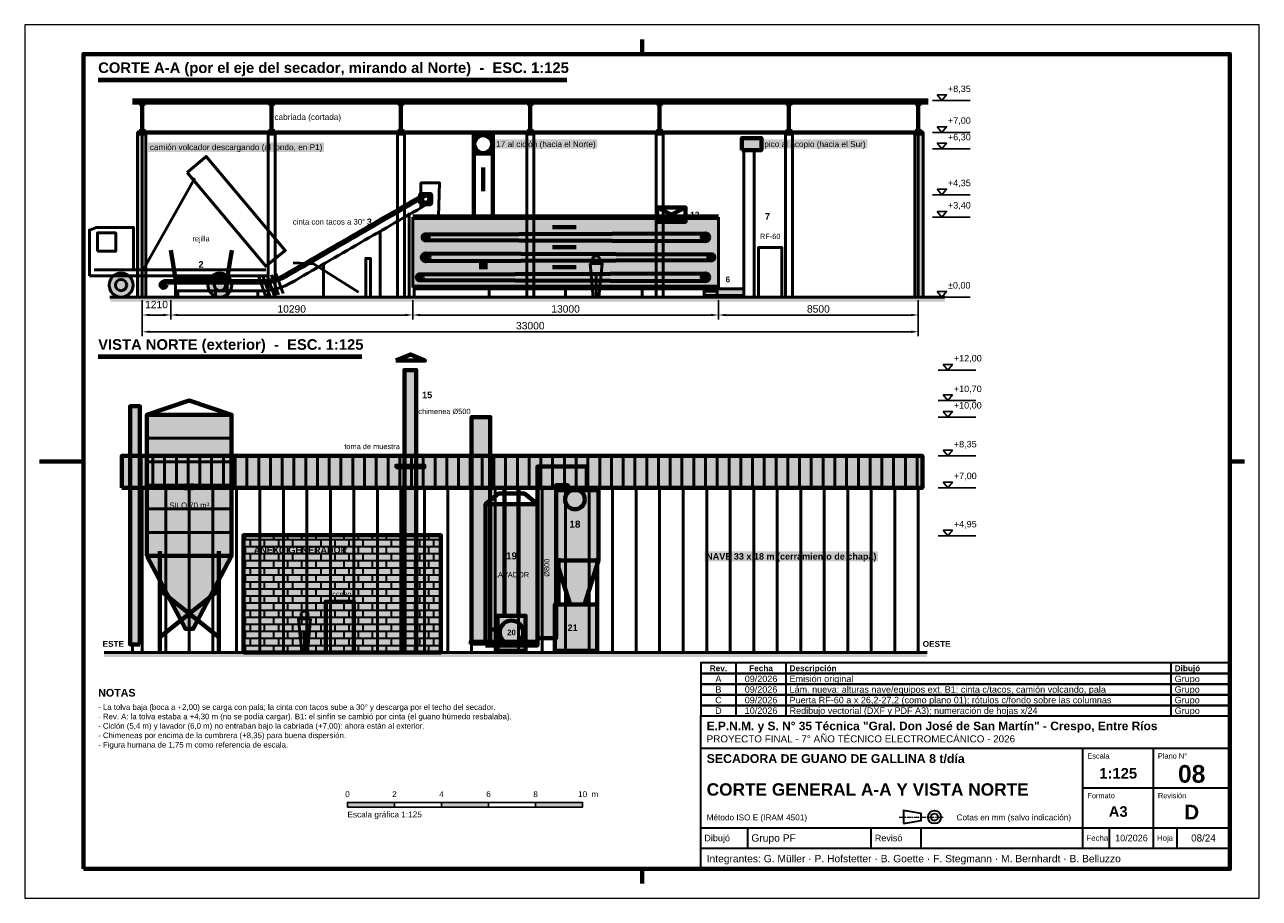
# Model space of a CAD drawing. Header units: millimetres. Extents: x 0 to 420, y 0 to 297.
import ezdxf
from ezdxf.enums import TextEntityAlignment as Align

# ---------------------------------------------------------------- set-up
doc = ezdxf.new("R2010")
doc.units = ezdxf.units.MM
doc.header["$LTSCALE"] = 0.5
doc.linetypes.add('CENTER', pattern=[5.08, 3.175, -0.635, 0.635, -0.635])
for name, color, linetype, lineweight in [('CONTORNO', 7, 'CONTINUOUS', 50), ('COTAS', 7, 'CONTINUOUS', 25), ('EJES', 1, 'CENTER', 18), ('FINO', 7, 'CONTINUOUS', 25), ('HOJA', 8, 'CONTINUOUS', 13), ('RAYADO', 8, 'CONTINUOUS', 18), ('RECUADRO', 7, 'CONTINUOUS', 70), ('RELLENO', 9, 'CONTINUOUS', 13), ('ROTULO', 7, 'CONTINUOUS', 35), ('TEXTO', 7, 'CONTINUOUS', 25)]:
    doc.layers.add(name, color=color, linetype=linetype, lineweight=lineweight)
doc.styles.add('NEGRITA', font='arialbd.ttf')
doc.styles.get("Standard").update_dxf_attribs({"font": 'arial.ttf'})
doc.dimstyles.new('IRAM', dxfattribs={"dimtxt": 2.5, "dimasz": 2.5, "dimexe": 1.5, "dimexo": 1, "dimgap": 0.8, "dimtad": 1, "dimdec": 1, "dimtxsty": 'Standard', "dimcen": 2.5, "dimazin": 3, "dimtfac": 1, "dimtmove": 0, "dimatfit": 3})

msp = doc.modelspace()

# ---------------------------------------------------------------- hatches: boundary and pattern name
at = {"layer": 'CONTORNO', "true_color": 0x2e8b57}
msp.add_hatch(color=7, dxfattribs=at).paths.add_polyline_path([(156, 248.4), (155.468, 247), (156.532, 247)])
at = {"layer": 'CONTORNO', "true_color": 0x6e5a4b}
for points in [[(187.6, 228.16), (186.2, 228.692), (186.2, 227.628)], [(179.6, 221.36), (181, 220.828), (181, 221.892)], [(187.6, 214.56), (186.2, 215.092), (186.2, 214.028)]]:
    msp.add_hatch(color=7, dxfattribs=at).paths.add_polyline_path(points)
at = {"layer": 'RAYADO'}
h = msp.add_hatch(dxfattribs=at)
h.set_pattern_fill('EARTH', scale=0.35)
h.paths.add_polyline_path([(29, 202.8), (313, 202.8), (313, 204.4), (29, 204.4)])
h = msp.add_hatch(dxfattribs=at)
h.set_pattern_fill('EARTH', scale=0.35)
h.paths.add_polyline_path([(27, 82), (307, 82), (307, 83.6), (27, 83.6)])
at = {"layer": 'RELLENO', "true_color": 0x3c3c3c}
for points in [[(38.9, 269.46), (41.1, 269.46), (41.1, 271.66), (38.9, 271.66)], [(82.9, 269.46), (85.1, 269.46), (85.1, 271.66), (82.9, 271.66)], [(126.9, 269.46), (129.1, 269.46), (129.1, 271.66), (126.9, 271.66)], [(170.9, 269.46), (173.1, 269.46), (173.1, 271.66), (170.9, 271.66)], [(214.9, 269.46), (217.1, 269.46), (217.1, 271.66), (214.9, 271.66)], [(258.9, 269.46), (261.1, 269.46), (261.1, 271.66), (258.9, 271.66)], [(302.9, 269.46), (305.1, 269.46), (305.1, 271.66), (302.9, 271.66)], [(38.9, 259.3), (41.1, 259.3), (41.1, 261.5), (38.9, 261.5)], [(82.9, 259.3), (85.1, 259.3), (85.1, 261.5), (82.9, 261.5)], [(126.9, 259.3), (129.1, 259.3), (129.1, 261.5), (126.9, 261.5)], [(170.9, 259.3), (173.1, 259.3), (173.1, 261.5), (170.9, 261.5)], [(214.9, 259.3), (217.1, 259.3), (217.1, 261.5), (214.9, 261.5)], [(258.9, 259.3), (261.1, 259.3), (261.1, 261.5), (258.9, 261.5)], [(302.9, 259.3), (305.1, 259.3), (305.1, 261.5), (302.9, 261.5)]]:
    msp.add_hatch(color=7, dxfattribs=at).paths.add_polyline_path(points)
at = {"layer": 'RELLENO', "true_color": 0xcdcdcd}
for points in [[(38.4, 204.4), (40, 204.4), (40, 260.4), (38.4, 260.4)], [(304, 204.4), (305.6, 204.4), (305.6, 260.4), (304, 260.4)]]:
    msp.add_hatch(color=7, dxfattribs=at).paths.add_polyline_path(points)
at = {"layer": 'RELLENO', "true_color": 0xffffff}
for points in [[(41.96, 253.76), (101.85501, 253.76), (101.85501, 256.96), (41.96, 256.96)], [(159.8, 254.8), (194.84571, 254.8), (194.84571, 258), (159.8, 258)], [(244, 254.4), (250.64, 254.4), (250.64, 258.48), (244, 258.48)], [(251, 254.8), (286.66906, 254.8), (286.66906, 258), (251, 258)], [(132, 207.6), (236, 207.6), (236, 231.6), (132, 231.6)], [(154.54557, 213.82), (157.45443, 213.82), (157.45443, 217.22), (154.54557, 217.22)], [(231.2, 204.88), (244.6, 204.88), (244.6, 207.2), (231.2, 207.2)], [(35.84, 86.32), (39.2, 86.32), (39.2, 167.28), (35.84, 167.28)], [(126.24, 146.4), (136.16, 146.4), (136.16, 147.2), (126.24, 147.2)], [(48.61624, 132.05), (63.38376, 132.05), (63.38376, 135.15), (48.61624, 135.15)], [(77.32295, 116.7), (110.27705, 116.7), (110.27705, 120.1), (77.32295, 120.1)], [(231.36852, 114.54), (290.23148, 114.54), (290.23148, 117.94), (231.36852, 117.94)], [(41.6, 116.4), (70.4, 116.4), (57.28, 91.6), (54.72, 91.6)], [(159.17905, 108.5), (172.02095, 108.5), (172.02095, 111.5), (159.17905, 111.5)], [(102.4, 83.6), (112, 83.6), (112, 100.8), (102.4, 100.8)], [(102.61729, 101.4), (111.78271, 101.4), (111.78271, 104.4), (102.61729, 104.4)]]:
    msp.add_hatch(color=7, dxfattribs=at).paths.add_polyline_path(points)
h = msp.add_hatch(color=7, dxfattribs=at)
edge = h.paths.add_edge_path()
edge.add_arc((136.4, 224.72), 1, 0, 360)
h = msp.add_hatch(color=7, dxfattribs=at)
edge = h.paths.add_edge_path()
edge.add_arc((231.6, 224.72), 1.264, 0, 360)
h = msp.add_hatch(color=7, dxfattribs=at)
edge = h.paths.add_edge_path()
edge.add_arc((136.4, 217.92), 1.264, 0, 360)
h = msp.add_hatch(color=7, dxfattribs=at)
edge = h.paths.add_edge_path()
edge.add_arc((233.6, 217.92), 1, 0, 360)
h = msp.add_hatch(color=7, dxfattribs=at)
edge = h.paths.add_edge_path()
edge.add_arc((32.8, 208.48), 4.08, 0, 360)
h = msp.add_hatch(color=7, dxfattribs=at)
edge = h.paths.add_edge_path()
edge.add_arc((66.4, 208.48), 4.08, 0, 360)
h = msp.add_hatch(color=7, dxfattribs=at)
edge = h.paths.add_edge_path()
edge.add_arc((134.4, 211.12), 1, 0, 360)
h = msp.add_hatch(color=7, dxfattribs=at)
edge = h.paths.add_edge_path()
edge.add_arc((231.6, 211.12), 1.264, 0, 360)
h = msp.add_hatch(color=7, dxfattribs=at)
edge = h.paths.add_edge_path()
edge.add_arc((47.248, 208.56), 1, 0, 360)
at = {"layer": 'RELLENO', "true_color": 0xaaaaaa}
msp.add_hatch(color=7, dxfattribs=at).paths.add_polyline_path([(129.2, 83.6), (133.2, 83.6), (133.2, 179.6), (129.2, 179.6)])
at = {"layer": 'RELLENO', "true_color": 0xdce1e6}
msp.add_hatch(color=7, dxfattribs=at).paths.add_polyline_path([(41.6, 116.4), (70.4, 116.4), (70.4, 164.4), (41.6, 164.4)])
at = {"layer": 'RELLENO', "true_color": 0xd2d2d2}
msp.add_hatch(color=7, dxfattribs=at).paths.add_polyline_path([(152, 87.2), (158.4, 87.2), (158.4, 163.6), (152, 163.6)])
at = {"layer": 'RELLENO', "true_color": 0xececec}
msp.add_hatch(color=7, dxfattribs=at).paths.add_polyline_path([(33, 139.6), (305.4, 139.6), (305.4, 150.4), (33, 150.4)])
at = {"layer": 'RELLENO', "true_color": 0xd5deda}
msp.add_hatch(color=7, dxfattribs=at).paths.add_polyline_path([(174.4, 88.4), (174.4, 146.8), (191.2, 146.8), (191.2, 138.8), (184.8, 138.8), (184.8, 140.4), (180.8, 140.4), (180.8, 88.4)])
at = {"layer": 'RELLENO', "true_color": 0xe6e6eb}
for points in [[(180.8, 114.8), (195.2, 114.8), (195.2, 138.8), (180.8, 138.8)], [(180.8, 114.8), (185.6, 99.92), (190.4, 99.92), (195.2, 114.8)]]:
    msp.add_hatch(color=7, dxfattribs=at).paths.add_polyline_path(points)
at = {"layer": 'RELLENO', "true_color": 0xffffff}
h = msp.add_hatch(color=7, dxfattribs=at)
edge = h.paths.add_edge_path()
edge.add_arc((187.2, 135.6), 3.36, 0, 360)
at = {"layer": 'RELLENO', "true_color": 0xe1ece2}
msp.add_hatch(color=7, dxfattribs=at).paths.add_polyline_path([(156.8, 86), (174.4, 86), (174.4, 134), (156.8, 134)])
at = {"layer": 'RELLENO', "true_color": 0xe1cdaf}
msp.add_hatch(color=7, dxfattribs=at).paths.add_polyline_path([(74.4, 83.6), (141.6, 83.6), (141.6, 123.44), (74.4, 123.44)])
at = {"layer": 'RELLENO', "true_color": 0xebf2fa}
msp.add_hatch(color=7, dxfattribs=at).paths.add_polyline_path([(180.4, 84.08), (194.8, 84.08), (194.8, 99.92), (180.4, 99.92)])
at = {"layer": 'RELLENO', "true_color": 0xf0f0f0}
msp.add_hatch(color=7, dxfattribs=at).paths.add_polyline_path([(160.8, 84.08), (170.4, 84.08), (170.4, 96.08), (160.8, 96.08)])
h = msp.add_hatch(color=7, dxfattribs=at)
edge = h.paths.add_edge_path()
edge.add_arc((165.6, 90.4), 4, 0, 360)
at = {"layer": 'RELLENO', "true_color": 0x000000}
for points in [[(109.8, 31), (125.8, 31), (125.8, 32.6), (109.8, 32.6)], [(141.8, 31), (157.8, 31), (157.8, 32.6), (141.8, 32.6)], [(173.8, 31), (189.8, 31), (189.8, 32.6), (173.8, 32.6)]]:
    msp.add_hatch(color=7, dxfattribs=at).paths.add_polyline_path(points)

# ---------------------------------------------------------------- linework, layer by layer
at = {"layer": 'CONTORNO'}
for p, q in [((25, 278.5), (184.44337, 278.5)), ((29, 204.4), (313, 204.4)), ((25, 184.4), (114.68568, 184.4)), ((27, 83.6), (307, 83.6))]:
    msp.add_line(p, q, dxfattribs=at)
at = {"layer": 'CONTORNO', "lineweight": 70}
for p, q in [((36.64, 271.2), (307.36, 271.2)), ((36.64, 270.56), (307.36, 270.56)), ((40, 260.4), (40, 270.56)), ((84, 260.4), (84, 270.56)), ((128, 260.4), (128, 270.56)), ((172, 260.4), (172, 270.56)), ((216, 260.4), (216, 270.56)), ((260, 260.4), (260, 270.56)), ((304, 260.4), (304, 270.56)), ((38.4, 260.4), (305.6, 260.4)), ((136.4, 225.72), (231.6, 225.984)), ((136.4, 223.72), (231.6, 223.456)), ((233.6, 218.92), (136.4, 219.184)), ((233.6, 216.92), (136.4, 216.656)), ((134.4, 212.12), (231.6, 212.384)), ((134.4, 210.12), (231.6, 209.856)), ((46, 83.6), (46, 118)), ((66, 83.6), (66, 118)), ((181.6, 99.92), (181.6, 115.6)), ((194.8, 99.92), (194.8, 115.6)), ((46, 104.72), (66, 88.8)), ((66, 104.72), (46, 88.8))]:
    msp.add_line(p, q, dxfattribs=at)
at = {"layer": 'CONTORNO', "lineweight": 50}
for p, q in [((41.2, 204.4), (41.2, 260.4)), ((82.8, 204.4), (82.8, 260.4)), ((85.2, 204.4), (85.2, 260.4)), ((126.8, 204.4), (126.8, 260.4)), ((129.2, 204.4), (129.2, 260.4)), ((170.8, 204.4), (170.8, 260.4)), ((173.2, 204.4), (173.2, 260.4)), ((214.8, 204.4), (214.8, 260.4)), ((217.2, 204.4), (217.2, 260.4)), ((258.8, 204.4), (258.8, 260.4)), ((261.2, 204.4), (261.2, 260.4)), ((302.8, 204.4), (302.8, 260.4)), ((40.32, 213.68), (57.84, 244.8)), ((130.8, 204.4), (130.8, 233.024)), ((132, 207.6), (132, 231.6)), ((236, 207.6), (236, 231.6)), ((120.88, 204.4), (120.88, 227.024)), ((101.68, 204.4), (101.68, 215.872)), ((22, 211.6), (83.2, 211.6)), ((23.6, 213.68), (82, 213.68)), ((51.28, 204.4), (51.28, 210.56)), ((52.048, 209.6), (52.048, 210)), ((54.848, 209.6), (54.848, 210)), ((57.648, 209.6), (57.648, 210)), ((60.448, 209.6), (60.448, 210)), ((63.248, 209.6), (63.248, 210)), ((66.048, 209.6), (66.048, 210)), ((68.848, 209.6), (68.848, 210)), ((68.88, 204.4), (68.88, 210.56)), ((71.648, 209.6), (71.648, 210)), ((74.448, 209.6), (74.448, 210)), ((77.248, 209.6), (77.248, 210)), ((80.048, 209.6), (80.048, 210)), ((194.4, 204.4), (194.4, 211.6)), ((52.08, 204.4), (52.08, 206)), ((64.88, 204.4), (64.88, 206)), ((79.28, 204.4), (79.28, 206)), ((132.48, 204.4), (132.48, 207.6)), ((158, 204.4), (158, 207.6)), ((184, 204.4), (184, 207.6)), ((210, 204.4), (210, 207.6)), ((231.2, 206.4), (235.2, 206.4)), ((235.52, 204.4), (235.52, 207.6)), ((304, 83.6), (304, 139.6)), ((95.2, 83.6), (95.2, 90.8)), ((36.64, 83.6), (36.64, 86.32))]:
    msp.add_line(p, q, dxfattribs=at)
at = {"layer": 'CONTORNO', "lineweight": 70, "true_color": 0x2e8b57}
for p, q in [((152.8, 253.2), (159.2, 253.2)), ((156, 240.4), (156, 248.4)), ((163.2, 96.08), (163.2, 139.6)), ((163.2, 139.6), (168, 139.6)), ((168, 96.08), (168, 139.6)), ((158.4, 91.36), (160.8, 91.36))]:
    msp.add_line(p, q, dxfattribs=at)
at = {"layer": 'CONTORNO', "lineweight": 100, "true_color": 0x969696}
for p, q in [((132, 231.6), (236, 231.6)), ((132, 207.6), (236, 207.6))]:
    msp.add_line(p, q, dxfattribs=at)
at = {"layer": 'CONTORNO', "lineweight": 70, "true_color": 0xd62828}
for p, q in [((215.2, 230), (224.8, 234.8)), ((215.2, 234.8), (224.8, 230))]:
    msp.add_line(p, q, dxfattribs=at)
at = {"layer": 'CONTORNO', "lineweight": 70, "true_color": 0x6e5a4b}
for p, q in [((179.6, 228.16), (187.6, 228.16)), ((187.6, 221.36), (179.6, 221.36)), ((179.6, 214.56), (187.6, 214.56))]:
    msp.add_line(p, q, dxfattribs=at)
at = {"layer": 'CONTORNO', "lineweight": 50, "true_color": 0x828282}
for p, q in [((41.6, 156.4), (70.4, 156.4)), ((35.6, 139.6), (35.6, 150.4)), ((39.6, 139.6), (39.6, 150.4)), ((41.6, 148.4), (70.4, 148.4)), ((43.6, 139.6), (43.6, 150.4)), ((47.6, 139.6), (47.6, 150.4)), ((51.6, 139.6), (51.6, 150.4)), ((55.6, 139.6), (55.6, 150.4)), ((59.6, 139.6), (59.6, 150.4)), ((63.6, 139.6), (63.6, 150.4)), ((67.6, 139.6), (67.6, 150.4)), ((71.6, 139.6), (71.6, 150.4)), ((75.6, 139.6), (75.6, 150.4)), ((79.6, 139.6), (79.6, 150.4)), ((83.6, 139.6), (83.6, 150.4)), ((87.6, 139.6), (87.6, 150.4)), ((91.6, 139.6), (91.6, 150.4)), ((95.6, 139.6), (95.6, 150.4)), ((99.6, 139.6), (99.6, 150.4)), ((103.6, 139.6), (103.6, 150.4)), ((107.6, 139.6), (107.6, 150.4)), ((111.6, 139.6), (111.6, 150.4)), ((115.6, 139.6), (115.6, 150.4)), ((119.6, 139.6), (119.6, 150.4)), ((123.6, 139.6), (123.6, 150.4)), ((127.6, 139.6), (127.6, 150.4)), ((131.6, 139.6), (131.6, 150.4)), ((135.6, 139.6), (135.6, 150.4)), ((139.6, 139.6), (139.6, 150.4)), ((143.6, 139.6), (143.6, 150.4)), ((147.6, 139.6), (147.6, 150.4)), ((151.6, 139.6), (151.6, 150.4)), ((155.6, 139.6), (155.6, 150.4)), ((159.6, 139.6), (159.6, 150.4)), ((163.6, 139.6), (163.6, 150.4)), ((167.6, 139.6), (167.6, 150.4)), ((171.6, 139.6), (171.6, 150.4)), ((175.6, 139.6), (175.6, 150.4)), ((179.6, 139.6), (179.6, 150.4)), ((183.6, 139.6), (183.6, 150.4)), ((187.6, 139.6), (187.6, 150.4)), ((191.6, 139.6), (191.6, 150.4)), ((195.6, 139.6), (195.6, 150.4)), ((199.6, 139.6), (199.6, 150.4)), ((203.6, 139.6), (203.6, 150.4)), ((207.6, 139.6), (207.6, 150.4)), ((211.6, 139.6), (211.6, 150.4)), ((215.6, 139.6), (215.6, 150.4)), ((219.6, 139.6), (219.6, 150.4)), ((223.6, 139.6), (223.6, 150.4)), ((227.6, 139.6), (227.6, 150.4)), ((231.6, 139.6), (231.6, 150.4)), ((235.6, 139.6), (235.6, 150.4)), ((239.6, 139.6), (239.6, 150.4)), ((243.6, 139.6), (243.6, 150.4)), ((247.6, 139.6), (247.6, 150.4)), ((251.6, 139.6), (251.6, 150.4)), ((255.6, 139.6), (255.6, 150.4)), ((259.6, 139.6), (259.6, 150.4)), ((263.6, 139.6), (263.6, 150.4)), ((267.6, 139.6), (267.6, 150.4)), ((271.6, 139.6), (271.6, 150.4)), ((275.6, 139.6), (275.6, 150.4)), ((279.6, 139.6), (279.6, 150.4)), ((283.6, 139.6), (283.6, 150.4)), ((287.6, 139.6), (287.6, 150.4)), ((291.6, 139.6), (291.6, 150.4)), ((295.6, 139.6), (295.6, 150.4)), ((299.6, 139.6), (299.6, 150.4)), ((303.6, 139.6), (303.6, 150.4)), ((40, 84), (40, 138.8)), ((41.6, 140.4), (70.4, 140.4)), ((48, 84), (48, 138.8)), ((56, 84), (56, 138.8)), ((64, 84), (64, 138.8)), ((72, 84), (72, 138.8)), ((80, 84), (80, 138.8)), ((88, 84), (88, 138.8)), ((96, 84), (96, 138.8)), ((104, 84), (104, 138.8)), ((112, 84), (112, 138.8)), ((120, 84), (120, 138.8)), ((128, 84), (128, 138.8)), ((136, 84), (136, 138.8)), ((144, 84), (144, 138.8)), ((152, 84), (152, 138.8)), ((160, 84), (160, 138.8)), ((168, 84), (168, 138.8)), ((176, 84), (176, 138.8)), ((184, 84), (184, 138.8)), ((192, 84), (192, 138.8)), ((200, 84), (200, 138.8)), ((208, 84), (208, 138.8)), ((216, 84), (216, 138.8)), ((224, 84), (224, 138.8)), ((232, 84), (232, 138.8)), ((240, 84), (240, 138.8)), ((248, 84), (248, 138.8)), ((256, 84), (256, 138.8)), ((264, 84), (264, 138.8)), ((272, 84), (272, 138.8)), ((280, 84), (280, 138.8)), ((288, 84), (288, 138.8)), ((296, 84), (296, 138.8)), ((304, 84), (304, 138.8)), ((41.6, 132.4), (70.4, 132.4)), ((41.6, 124.4), (70.4, 124.4))]:
    msp.add_line(p, q, dxfattribs=at)
at = {"layer": 'CONTORNO', "lineweight": 35}
for p, q in [((74.4, 122), (141.6, 122)), ((75.12, 122), (75.12, 123.44)), ((76.8, 119.6), (76.8, 122)), ((79.92, 122), (79.92, 123.44)), ((81.6, 119.6), (81.6, 122)), ((84.72, 122), (84.72, 123.44)), ((86.4, 119.6), (86.4, 122)), ((89.52, 122), (89.52, 123.44)), ((91.2, 119.6), (91.2, 122)), ((94.32, 122), (94.32, 123.44)), ((96, 119.6), (96, 122)), ((99.12, 122), (99.12, 123.44)), ((100.8, 119.6), (100.8, 122)), ((103.92, 122), (103.92, 123.44)), ((105.6, 119.6), (105.6, 122)), ((108.72, 122), (108.72, 123.44)), ((110.4, 119.6), (110.4, 122)), ((113.52, 122), (113.52, 123.44)), ((115.2, 119.6), (115.2, 122)), ((118.32, 122), (118.32, 123.44)), ((120, 119.6), (120, 122)), ((123.12, 122), (123.12, 123.44)), ((124.8, 119.6), (124.8, 122)), ((127.92, 122), (127.92, 123.44)), ((129.6, 119.6), (129.6, 122)), ((132.72, 122), (132.72, 123.44)), ((134.4, 119.6), (134.4, 122)), ((137.52, 122), (137.52, 123.44)), ((139.2, 119.6), (139.2, 122)), ((74.4, 119.6), (141.6, 119.6)), ((75.12, 117.2), (75.12, 119.6)), ((79.92, 117.2), (79.92, 119.6)), ((84.72, 117.2), (84.72, 119.6)), ((89.52, 117.2), (89.52, 119.6)), ((94.32, 117.2), (94.32, 119.6)), ((99.12, 117.2), (99.12, 119.6)), ((103.92, 117.2), (103.92, 119.6)), ((108.72, 117.2), (108.72, 119.6)), ((113.52, 117.2), (113.52, 119.6)), ((118.32, 117.2), (118.32, 119.6)), ((123.12, 117.2), (123.12, 119.6)), ((127.92, 117.2), (127.92, 119.6)), ((132.72, 117.2), (132.72, 119.6)), ((137.52, 117.2), (137.52, 119.6)), ((74.4, 117.2), (141.6, 117.2)), ((74.4, 114.8), (141.6, 114.8)), ((75.12, 112.4), (75.12, 114.8)), ((76.8, 114.8), (76.8, 117.2)), ((79.92, 112.4), (79.92, 114.8)), ((81.6, 114.8), (81.6, 117.2)), ((84.72, 112.4), (84.72, 114.8)), ((86.4, 114.8), (86.4, 117.2)), ((89.52, 112.4), (89.52, 114.8)), ((91.2, 114.8), (91.2, 117.2)), ((94.32, 112.4), (94.32, 114.8)), ((96, 114.8), (96, 117.2)), ((99.12, 112.4), (99.12, 114.8)), ((100.8, 114.8), (100.8, 117.2)), ((103.92, 112.4), (103.92, 114.8)), ((105.6, 114.8), (105.6, 117.2)), ((108.72, 112.4), (108.72, 114.8)), ((110.4, 114.8), (110.4, 117.2)), ((113.52, 112.4), (113.52, 114.8)), ((115.2, 114.8), (115.2, 117.2)), ((118.32, 112.4), (118.32, 114.8)), ((120, 114.8), (120, 117.2)), ((123.12, 112.4), (123.12, 114.8)), ((124.8, 114.8), (124.8, 117.2)), ((127.92, 112.4), (127.92, 114.8)), ((129.6, 114.8), (129.6, 117.2)), ((132.72, 112.4), (132.72, 114.8)), ((134.4, 114.8), (134.4, 117.2)), ((137.52, 112.4), (137.52, 114.8)), ((139.2, 114.8), (139.2, 117.2)), ((74.4, 112.4), (141.6, 112.4)), ((74.4, 110), (141.6, 110)), ((75.12, 107.6), (75.12, 110)), ((76.8, 110), (76.8, 112.4)), ((79.92, 107.6), (79.92, 110)), ((81.6, 110), (81.6, 112.4)), ((84.72, 107.6), (84.72, 110)), ((86.4, 110), (86.4, 112.4)), ((89.52, 107.6), (89.52, 110)), ((91.2, 110), (91.2, 112.4)), ((94.32, 107.6), (94.32, 110)), ((96, 110), (96, 112.4)), ((99.12, 107.6), (99.12, 110)), ((100.8, 110), (100.8, 112.4)), ((103.92, 107.6), (103.92, 110)), ((105.6, 110), (105.6, 112.4)), ((108.72, 107.6), (108.72, 110)), ((110.4, 110), (110.4, 112.4)), ((113.52, 107.6), (113.52, 110)), ((115.2, 110), (115.2, 112.4)), ((118.32, 107.6), (118.32, 110)), ((120, 110), (120, 112.4)), ((123.12, 107.6), (123.12, 110)), ((124.8, 110), (124.8, 112.4)), ((127.92, 107.6), (127.92, 110)), ((129.6, 110), (129.6, 112.4)), ((132.72, 107.6), (132.72, 110)), ((134.4, 110), (134.4, 112.4)), ((137.52, 107.6), (137.52, 110)), ((139.2, 110), (139.2, 112.4)), ((74.4, 107.6), (141.6, 107.6)), ((74.4, 105.2), (141.6, 105.2)), ((75.12, 102.8), (75.12, 105.2)), ((76.8, 105.2), (76.8, 107.6)), ((79.92, 102.8), (79.92, 105.2)), ((81.6, 105.2), (81.6, 107.6)), ((84.72, 102.8), (84.72, 105.2)), ((86.4, 105.2), (86.4, 107.6)), ((89.52, 102.8), (89.52, 105.2)), ((91.2, 105.2), (91.2, 107.6)), ((94.32, 102.8), (94.32, 105.2)), ((96, 105.2), (96, 107.6)), ((99.12, 102.8), (99.12, 105.2)), ((100.8, 105.2), (100.8, 107.6)), ((103.92, 102.8), (103.92, 105.2)), ((105.6, 105.2), (105.6, 107.6)), ((108.72, 102.8), (108.72, 105.2)), ((110.4, 105.2), (110.4, 107.6)), ((113.52, 102.8), (113.52, 105.2)), ((115.2, 105.2), (115.2, 107.6)), ((118.32, 102.8), (118.32, 105.2)), ((120, 105.2), (120, 107.6)), ((123.12, 102.8), (123.12, 105.2)), ((124.8, 105.2), (124.8, 107.6)), ((127.92, 102.8), (127.92, 105.2)), ((129.6, 105.2), (129.6, 107.6)), ((132.72, 102.8), (132.72, 105.2)), ((134.4, 105.2), (134.4, 107.6)), ((137.52, 102.8), (137.52, 105.2)), ((139.2, 105.2), (139.2, 107.6)), ((74.4, 102.8), (141.6, 102.8)), ((76.8, 100.4), (76.8, 102.8)), ((81.6, 100.4), (81.6, 102.8)), ((86.4, 100.4), (86.4, 102.8)), ((91.2, 100.4), (91.2, 102.8)), ((96, 100.4), (96, 102.8)), ((100.8, 100.4), (100.8, 102.8)), ((105.6, 100.4), (105.6, 102.8)), ((110.4, 100.4), (110.4, 102.8)), ((115.2, 100.4), (115.2, 102.8)), ((120, 100.4), (120, 102.8)), ((124.8, 100.4), (124.8, 102.8)), ((129.6, 100.4), (129.6, 102.8)), ((134.4, 100.4), (134.4, 102.8)), ((139.2, 100.4), (139.2, 102.8)), ((74.4, 100.4), (141.6, 100.4)), ((74.4, 98), (141.6, 98)), ((75.12, 98), (75.12, 100.4)), ((76.8, 95.6), (76.8, 98)), ((79.92, 98), (79.92, 100.4)), ((81.6, 95.6), (81.6, 98)), ((84.72, 98), (84.72, 100.4)), ((86.4, 95.6), (86.4, 98)), ((89.52, 98), (89.52, 100.4)), ((91.2, 95.6), (91.2, 98)), ((94.32, 98), (94.32, 100.4)), ((96, 95.6), (96, 98)), ((99.12, 98), (99.12, 100.4)), ((100.8, 95.6), (100.8, 98)), ((103.92, 98), (103.92, 100.4)), ((105.6, 95.6), (105.6, 98)), ((108.72, 98), (108.72, 100.4)), ((110.4, 95.6), (110.4, 98)), ((113.52, 98), (113.52, 100.4)), ((115.2, 95.6), (115.2, 98)), ((118.32, 98), (118.32, 100.4)), ((120, 95.6), (120, 98)), ((123.12, 98), (123.12, 100.4)), ((124.8, 95.6), (124.8, 98)), ((127.92, 98), (127.92, 100.4)), ((129.6, 95.6), (129.6, 98)), ((132.72, 98), (132.72, 100.4)), ((134.4, 95.6), (134.4, 98)), ((137.52, 98), (137.52, 100.4)), ((139.2, 95.6), (139.2, 98)), ((74.4, 95.6), (141.6, 95.6)), ((74.4, 93.2), (141.6, 93.2)), ((75.12, 93.2), (75.12, 95.6)), ((76.8, 90.8), (76.8, 93.2)), ((79.92, 93.2), (79.92, 95.6)), ((81.6, 90.8), (81.6, 93.2)), ((84.72, 93.2), (84.72, 95.6)), ((86.4, 90.8), (86.4, 93.2)), ((89.52, 93.2), (89.52, 95.6)), ((91.2, 90.8), (91.2, 93.2)), ((94.32, 93.2), (94.32, 95.6)), ((96, 90.8), (96, 93.2)), ((99.12, 93.2), (99.12, 95.6)), ((100.8, 90.8), (100.8, 93.2)), ((103.92, 93.2), (103.92, 95.6)), ((105.6, 90.8), (105.6, 93.2)), ((108.72, 93.2), (108.72, 95.6)), ((110.4, 90.8), (110.4, 93.2)), ((113.52, 93.2), (113.52, 95.6)), ((115.2, 90.8), (115.2, 93.2)), ((118.32, 93.2), (118.32, 95.6)), ((120, 90.8), (120, 93.2)), ((123.12, 93.2), (123.12, 95.6)), ((124.8, 90.8), (124.8, 93.2)), ((127.92, 93.2), (127.92, 95.6)), ((129.6, 90.8), (129.6, 93.2)), ((132.72, 93.2), (132.72, 95.6)), ((134.4, 90.8), (134.4, 93.2)), ((137.52, 93.2), (137.52, 95.6)), ((139.2, 90.8), (139.2, 93.2)), ((74.4, 90.8), (141.6, 90.8)), ((74.4, 88.4), (141.6, 88.4)), ((75.12, 88.4), (75.12, 90.8)), ((76.8, 86), (76.8, 88.4)), ((79.92, 88.4), (79.92, 90.8)), ((81.6, 86), (81.6, 88.4)), ((84.72, 88.4), (84.72, 90.8)), ((86.4, 86), (86.4, 88.4)), ((89.52, 88.4), (89.52, 90.8)), ((91.2, 86), (91.2, 88.4)), ((94.32, 88.4), (94.32, 90.8)), ((96, 86), (96, 88.4)), ((99.12, 88.4), (99.12, 90.8)), ((100.8, 86), (100.8, 88.4)), ((103.92, 88.4), (103.92, 90.8)), ((105.6, 86), (105.6, 88.4)), ((108.72, 88.4), (108.72, 90.8)), ((110.4, 86), (110.4, 88.4)), ((113.52, 88.4), (113.52, 90.8)), ((115.2, 86), (115.2, 88.4)), ((118.32, 88.4), (118.32, 90.8)), ((120, 86), (120, 88.4)), ((123.12, 88.4), (123.12, 90.8)), ((124.8, 86), (124.8, 88.4)), ((127.92, 88.4), (127.92, 90.8)), ((129.6, 86), (129.6, 88.4)), ((132.72, 88.4), (132.72, 90.8)), ((134.4, 86), (134.4, 88.4)), ((137.52, 88.4), (137.52, 90.8)), ((139.2, 86), (139.2, 88.4)), ((74.4, 86), (141.6, 86)), ((75.12, 83.6), (75.12, 86)), ((79.92, 83.6), (79.92, 86)), ((84.72, 83.6), (84.72, 86)), ((89.52, 83.6), (89.52, 86)), ((94.32, 83.6), (94.32, 86)), ((99.12, 83.6), (99.12, 86)), ((103.92, 83.6), (103.92, 86)), ((108.72, 83.6), (108.72, 86)), ((113.52, 83.6), (113.52, 86)), ((118.32, 83.6), (118.32, 86)), ((123.12, 83.6), (123.12, 86)), ((127.92, 83.6), (127.92, 86)), ((132.72, 83.6), (132.72, 86)), ((137.52, 83.6), (137.52, 86)), ((74.4, 83.6), (141.6, 83.6))]:
    msp.add_line(p, q, dxfattribs=at)
at = {"layer": 'CONTORNO', "lineweight": 50}
for points in [[(38.4, 204.4), (40, 204.4), (40, 260.4), (38.4, 260.4)], [(304, 204.4), (305.6, 204.4), (305.6, 260.4), (304, 260.4)], [(55.28, 246.72), (61.68, 252.24), (88.64, 220.24), (82, 214.88)], [(244.6, 204.4), (248.2, 204.4), (248.2, 254.4), (244.6, 254.4)], [(24.72, 220), (30.96, 220), (30.96, 226.24), (24.72, 226.24)], [(249.6, 204.4), (257.6, 204.4), (257.6, 221.2), (249.6, 221.2)], [(116, 204.4), (117.6, 204.4), (117.6, 217.52), (116, 217.52)], [(192.4, 215.84), (196.4, 215.84), (195.36, 204.4), (193.44, 204.4)], [(231.2, 204.88), (244.6, 204.88), (244.6, 207.2), (231.2, 207.2)], [(126.24, 146.4), (136.16, 146.4), (136.16, 147.2), (126.24, 147.2)], [(97.2, 95.04), (93.2, 95.04), (94.24, 83.6), (96.16, 83.6)], [(151.6, 86.4), (174.4, 86.4), (174.4, 87.44), (151.6, 87.44)]]:
    msp.add_lwpolyline(points, close=True, dxfattribs=at)
at = {"layer": 'CONTORNO', "lineweight": 70, "true_color": 0x2e8b57}
for points in [[(152.8, 231.6), (159.2, 231.6), (159.2, 259.6), (152.8, 259.6)], [(174.4, 88.4), (174.4, 146.8), (191.2, 146.8), (191.2, 138.8), (184.8, 138.8), (184.8, 140.4), (180.8, 140.4), (180.8, 88.4)]]:
    msp.add_lwpolyline(points, close=True, dxfattribs=at)
at = {"layer": 'CONTORNO', "lineweight": 70}
for points in [[(244, 254.4), (250.64, 254.4), (250.64, 258.48), (244, 258.48)], [(126.24, 182.8), (131.2, 184.88), (136.16, 182.8)], [(129.2, 83.6), (133.2, 83.6), (133.2, 179.6), (129.2, 179.6)], [(39.2, 86.32), (35.84, 86.32), (35.84, 167.28), (39.2, 167.28)], [(41.6, 116.4), (70.4, 116.4), (70.4, 164.4), (41.6, 164.4)], [(152, 87.2), (158.4, 87.2), (158.4, 163.6), (152, 163.6)], [(33, 139.6), (305.4, 139.6), (305.4, 150.4), (33, 150.4)], [(180.8, 114.8), (195.2, 114.8), (195.2, 138.8), (180.8, 138.8)], [(156.8, 86), (174.4, 86), (174.4, 134), (156.8, 134)], [(74.4, 83.6), (141.6, 83.6), (141.6, 123.44), (74.4, 123.44)], [(102.4, 83.6), (112, 83.6), (112, 100.8), (102.4, 100.8)], [(180.4, 84.08), (194.8, 84.08), (194.8, 99.92), (180.4, 99.92)], [(160.8, 84.08), (170.4, 84.08), (170.4, 96.08), (160.8, 96.08)]]:
    msp.add_lwpolyline(points, close=True, dxfattribs=at)
at = {"layer": 'CONTORNO', "lineweight": 50}
for points in [[(134.8, 234.8), (134.8, 243.2), (141.12, 243.2), (140.8, 231.76)], [(51.704, 206.56), (53.184, 206.56), (54.672, 206.56), (56.16, 206.56), (57.648, 206.56), (59.128, 206.56), (60.616, 206.56), (62.104, 206.56), (63.592, 206.56), (65.072, 206.56), (66.56, 206.56), (68.048, 206.56), (69.536, 206.56), (71.016, 206.56), (72.504, 206.56), (73.992, 206.56), (75.48, 206.56), (76.96, 206.56), (78.448, 206.56), (79.94417, 206.56001), (81.56315, 206.57119), (83.30205, 206.72217), (85.06917, 207.03638), (86.84133, 207.532), (88.6096, 208.21711), (90.30169, 209.0741), (91.8572, 209.97597), (93.34295, 210.83068), (94.82295, 211.68668), (96.3132, 212.54397), (97.8012, 213.40797), (99.28695, 214.26268), (100.76695, 215.11868), (102.2572, 215.97597), (103.7452, 216.83997), (105.23095, 217.69468), (106.71095, 218.55068), (108.19588, 219.40491), (109.6892, 220.26397), (111.18027, 221.12975), (112.65495, 221.98268), (114.13988, 222.83691), (115.6332, 223.69597), (117.12427, 224.56175), (118.59895, 225.41468), (120.08388, 226.26891), (121.5772, 227.12797), (123.06827, 227.99375), (124.54295, 228.84668), (126.02788, 229.70091), (127.5212, 230.55997), (129.01227, 231.42575), (130.48695, 232.27868), (131.97188, 233.13291), (133.4652, 233.99197), (134.95627, 234.85775), (136.43095, 235.71068), (137.91588, 236.56491)], [(22, 211.6), (22, 227.2), (24.4, 228.08), (37, 228.08), (37, 213.68)], [(91.28, 216), (98.24, 215.68), (113.52, 206.08)]]:
    msp.add_lwpolyline(points, dxfattribs=at)
at = {"layer": 'CONTORNO', "lineweight": 100}
msp.add_lwpolyline([(47.248, 209.6), (48.728, 209.6), (50.216, 209.6), (51.704, 209.6), (53.184, 209.6), (54.672, 209.6), (56.16, 209.6), (57.648, 209.6), (59.128, 209.6), (60.616, 209.6), (62.104, 209.6), (63.592, 209.6), (65.072, 209.6), (66.56, 209.6), (68.048, 209.6), (69.536, 209.6), (71.016, 209.6), (72.504, 209.6), (73.992, 209.6), (75.48, 209.6), (76.96, 209.6), (78.448, 209.6), (79.936, 209.6), (81.424, 209.608), (82.904, 209.736), (84.392, 210), (85.88, 210.416), (87.368, 210.992), (88.848, 211.744), (90.336, 212.608), (91.824, 213.464), (93.304, 214.32), (94.792, 215.176), (96.28, 216.04), (97.768, 216.896), (99.248, 217.752), (100.736, 218.608), (102.224, 219.472), (103.712, 220.328), (105.192, 221.184), (106.68, 222.04), (108.168, 222.896), (109.656, 223.76), (111.136, 224.616), (112.624, 225.472), (114.112, 226.328), (115.6, 227.192), (117.08, 228.048), (118.568, 228.904), (120.056, 229.76), (121.544, 230.624), (123.024, 231.48), (124.512, 232.336), (126, 233.192), (127.488, 234.056), (128.968, 234.912), (130.456, 235.768), (131.944, 236.624), (133.432, 237.488), (134.912, 238.344), (136.4, 239.2)], dxfattribs=at)
msp.add_lwpolyline([(134.8, 236.24), (138, 236.24), (138, 239.2), (134.8, 239.2)], close=True, dxfattribs=at)
at = {"layer": 'CONTORNO', "lineweight": 70, "true_color": 0xd62828}
msp.add_lwpolyline([(215.2, 230), (224.8, 230), (224.8, 234.8), (215.2, 234.8)], close=True, dxfattribs=at)
at = {"layer": 'CONTORNO', "lineweight": 70}
for points in [[(49.68, 220.4), (51.28, 210.56), (68.88, 210.56), (70.48, 220.4)], [(41.6, 164.4), (56, 169.2), (70.4, 164.4)], [(156.8, 134), (161.2, 137.6), (170, 137.6), (174.4, 134)], [(41.6, 116.4), (54.72, 91.6), (57.28, 91.6), (70.4, 116.4)], [(180.8, 114.8), (185.6, 99.92), (190.4, 99.92), (195.2, 114.8)]]:
    msp.add_lwpolyline(points, dxfattribs=at)
for centre, radius in [((156, 256.4), 3.04), ((136.4, 237.76), 1.28), ((136.4, 224.72), 1), ((231.6, 224.72), 1.264), ((136.4, 217.92), 1.264), ((233.6, 217.92), 1), ((134.4, 211.12), 1), ((231.6, 211.12), 1.264), ((47.248, 208.56), 1), ((187.2, 135.6), 3.36), ((165.6, 90.4), 4)]:
    msp.add_circle(centre, radius, dxfattribs=at)
at = {"layer": 'CONTORNO', "lineweight": 50}
for centre, radius in [((194.4, 217.2), 1.2), ((32.8, 208.48), 4.08), ((32.8, 208.48), 1.92), ((66.4, 208.48), 4.08), ((66.4, 208.48), 1.92), ((95.2, 96.4), 1.2)]:
    msp.add_circle(centre, radius, dxfattribs=at)
at = {"layer": 'COTAS'}
for p, q in [((308.8, 271.2), (321.6, 271.2)), ((308.8, 260.4), (321.6, 260.4)), ((308.8, 254.8), (321.6, 254.8)), ((308.8, 239.2), (321.6, 239.2)), ((308.8, 231.6), (321.6, 231.6)), ((308.8, 204.4), (321.6, 204.4)), ((310.8, 179.6), (323.6, 179.6)), ((310.8, 169.2), (323.6, 169.2)), ((310.8, 163.6), (323.6, 163.6)), ((310.8, 150.4), (323.6, 150.4)), ((310.8, 139.6), (323.6, 139.6)), ((310.8, 123.2), (323.6, 123.2))]:
    msp.add_line(p, q, dxfattribs=at)
for points in [[(310.4, 273.12), (313.6, 273.12), (312, 271.2)], [(310.4, 262.32), (313.6, 262.32), (312, 260.4)], [(310.4, 256.72), (313.6, 256.72), (312, 254.8)], [(310.4, 241.12), (313.6, 241.12), (312, 239.2)], [(310.4, 233.52), (313.6, 233.52), (312, 231.6)], [(310.4, 206.32), (313.6, 206.32), (312, 204.4)], [(312.4, 181.52), (315.6, 181.52), (314, 179.6)], [(312.4, 171.12), (315.6, 171.12), (314, 169.2)], [(312.4, 165.52), (315.6, 165.52), (314, 163.6)], [(312.4, 152.32), (315.6, 152.32), (314, 150.4)], [(312.4, 141.52), (315.6, 141.52), (314, 139.6)], [(312.4, 125.12), (315.6, 125.12), (314, 123.2)]]:
    msp.add_lwpolyline(points, close=True, dxfattribs=at)
at = {"layer": 'EJES'}
msp.add_line((297.5, 27.6), (312.5, 27.6), dxfattribs=at)
at = {"layer": 'FINO'}
for p, q in [((25, 277.7), (184.44337, 277.7)), ((25, 183.6), (114.68568, 183.6))]:
    msp.add_line(p, q, dxfattribs=at)
at = {"layer": 'FINO', "lineweight": 50, "true_color": 0x6e5a4b}
for p, q in [((79.536, 211.6), (81.936, 204.8)), ((81.024, 211.608), (83.424, 204.808)), ((82.504, 211.736), (84.904, 204.936)), ((83.992, 212), (86.392, 205.2)), ((85.48, 212.416), (87.88, 205.616))]:
    msp.add_line(p, q, dxfattribs=at)
at = {"layer": 'FINO'}
for points in [[(109.8, 31), (125.8, 31), (125.8, 32.6), (109.8, 32.6)], [(125.8, 31), (141.8, 31), (141.8, 32.6), (125.8, 32.6)], [(141.8, 31), (157.8, 31), (157.8, 32.6), (141.8, 32.6)], [(157.8, 31), (173.8, 31), (173.8, 32.6), (157.8, 32.6)], [(173.8, 31), (189.8, 31), (189.8, 32.6), (173.8, 32.6)]]:
    msp.add_lwpolyline(points, close=True, dxfattribs=at)
at = {"layer": 'HOJA'}
msp.add_lwpolyline([(0, 0), (420, 0), (420, 297), (0, 297)], close=True, dxfattribs=at)
at = {"layer": 'RECUADRO'}
for p, q in [((210, 292), (210, 287)), ((5, 148.5), (20, 148.5)), ((415, 148.5), (410, 148.5)), ((210, 5), (210, 10))]:
    msp.add_line(p, q, dxfattribs=at)
msp.add_lwpolyline([(20, 10), (410, 10), (410, 287), (20, 287)], close=True, dxfattribs=at)
at = {"layer": 'ROTULO'}
for p, q in [((242, 76.4), (242, 80)), ((259, 76.4), (259, 80)), ((390, 76.4), (390, 80)), ((242, 72.8), (242, 76.4)), ((259, 72.8), (259, 76.4)), ((390, 72.8), (390, 76.4)), ((242, 69.2), (242, 72.8)), ((259, 69.2), (259, 72.8)), ((390, 69.2), (390, 72.8)), ((242, 65.6), (242, 69.2)), ((259, 65.6), (259, 69.2)), ((390, 65.6), (390, 69.2)), ((242, 62), (242, 65.6)), ((259, 62), (259, 65.6)), ((390, 62), (390, 65.6)), ((230, 62), (410, 62)), ((230, 10), (230, 62)), ((230, 51), (410, 51)), ((360, 24), (360, 51)), ((384, 24), (384, 51)), ((360, 37.5), (410, 37.5)), ((230, 24), (410, 24)), ((246, 17), (246, 24)), ((288, 17), (288, 24)), ((305, 17), (305, 24)), ((360, 17), (360, 24)), ((369, 17), (369, 24)), ((384, 17), (384, 24)), ((392, 17), (392, 24)), ((230, 17), (410, 17))]:
    msp.add_line(p, q, dxfattribs=at)
for points in [[(230, 76.4), (410, 76.4), (410, 80), (230, 80)], [(230, 72.8), (410, 72.8), (410, 76.4), (230, 76.4)], [(230, 69.2), (410, 69.2), (410, 72.8), (230, 72.8)], [(230, 65.6), (410, 65.6), (410, 69.2), (230, 69.2)], [(230, 62), (410, 62), (410, 65.6), (230, 65.6)], [(299, 25.4), (305, 26.4), (305, 28.8), (299, 29.8)]]:
    msp.add_lwpolyline(points, close=True, dxfattribs=at)
for radius in [2.2, 1.2]:
    msp.add_circle((309.5, 27.6), radius, dxfattribs=at)

# ---------------------------------------------------------------- texts
at = {"layer": 'ROTULO', "style": 'NEGRITA'}
for s, height, p in [('Rev.', 2, (236, 78.2)), ('Fecha', 2, (250.5, 78.2)), ('1:125', 3.6, (372, 42.5)), ('08', 6, (397, 42.3)), ('A3', 3.6, (372, 29.5)), ('D', 5, (397, 29.3))]:
    msp.add_text(s, height=height, dxfattribs=at).set_placement(p, align=Align.MIDDLE_CENTER)
at = {"layer": 'ROTULO'}
for s, height, p in [('A', 2.2, (236, 74.6)), ('09/2026', 2.2, (250.5, 74.6)), ('B', 2.2, (236, 71)), ('09/2026', 2.2, (250.5, 71)), ('C', 2.2, (236, 67.4)), ('09/2026', 2.2, (250.5, 67.4)), ('D', 2.2, (236, 63.8)), ('10/2026', 2.2, (250.5, 63.8)), ('10/2026', 2.2, (376.5, 20.5)), ('08/24', 2.4, (401, 20.5))]:
    msp.add_text(s, height=height, dxfattribs=at).set_placement(p, align=Align.MIDDLE_CENTER)
at = {"layer": 'ROTULO', "style": 'NEGRITA'}
for s, height, p in [('Descripción', 2, (260.2, 78.2)), ('Dibujó', 2, (391.2, 78.2)), ('E.P.N.M. y S. N° 35 Técnica "Gral. Don José de San Martín" - Crespo, Entre Ríos', 2.9, (232, 58.6)), ('SECADORA DE GUANO DE GALLINA 8 t/día', 3, (232, 47.5)), ('CORTE GENERAL A-A Y VISTA NORTE', 4.2, (232, 37))]:
    msp.add_text(s, height=height, dxfattribs=at).set_placement(p, align=Align.MIDDLE_LEFT)
at = {"layer": 'ROTULO'}
for s, height, p in [('Emisión original', 2.2, (260.2, 74.6)), ('Grupo', 2.2, (391.2, 74.6)), ('Lám. nueva: alturas nave/equipos ext. B1: cinta c/tacos, camión volcando, pala', 2.2, (260.2, 71)), ('Grupo', 2.2, (391.2, 71)), ('Puerta RF-60 a x 26,2-27,2 (como plano 01); rótulos c/fondo sobre las columnas', 2.2, (260.2, 67.4)), ('Grupo', 2.2, (391.2, 67.4)), ('Redibujo vectorial (DXF y PDF A3); numeración de hojas x/24', 2.2, (260.2, 63.8)), ('Grupo', 2.2, (391.2, 63.8)), ('PROYECTO FINAL - 7° AÑO TÉCNICO ELECTROMECÁNICO - 2026', 2.4, (232, 54.2)), ('Método ISO E (IRAM 4501)', 2, (232, 27.5)), ('Cotas en mm (salvo indicación)', 2, (317, 27.5)), ('Dibujó', 2.2, (231.2, 20.5)), ('Grupo PF', 2.5, (247.2, 20.5)), ('Revisó', 2.2, (289.2, 20.5)), ('Fecha', 1.9, (361.2, 20.5)), ('Hoja', 1.9, (385.2, 20.5)), ('Integrantes: G. Müller · P. Hofstetter · B. Goette · F. Stegmann · M. Bernhardt · B. Belluzzo', 2.5, (232, 13.5))]:
    msp.add_text(s, height=height, dxfattribs=at).set_placement(p, align=Align.MIDDLE_LEFT)
for s, p in [('Escala', (361.5, 49.3)), ('Plano N°', (385.5, 49.3)), ('Formato', (361.5, 35.8)), ('Revisión', (385.5, 35.8))]:
    msp.add_text(s, height=1.8, dxfattribs=at).set_placement(p, align=Align.TOP_LEFT)
at = {"layer": 'TEXTO', "style": 'NEGRITA'}
for s, height, p in [('CORTE A-A (por el eje del secador, mirando al Norte)  -  ESC. 1:125', 3.6, (25, 279.5)), ('VISTA NORTE (exterior)  -  ESC. 1:125', 3.6, (25, 185.4)), ('NOTAS', 2.6, (25, 67.8))]:
    msp.add_text(s, height=height, dxfattribs=at).set_placement(p, align=Align.BOTTOM_LEFT)
at = {"layer": 'TEXTO'}
for s, height, p in [('+8,35', 2.2, (314.08, 273.44)), ('+7,00', 2.2, (314.08, 262.64)), ('+6,30', 2.2, (314.08, 257.04)), ('+4,35', 2.2, (314.08, 241.44)), ('+3,40', 2.2, (314.08, 233.84)), ('±0,00', 2.2, (314.08, 206.64)), ('+12,00', 2.2, (316.08, 181.84)), ('+10,70', 2.2, (316.08, 171.44)), ('+10,00', 2.2, (316.08, 165.84)), ('+8,35', 2.2, (316.08, 152.64)), ('+7,00', 2.2, (316.08, 141.84)), ('+4,95', 2.2, (316.08, 125.44)), ('m', 2, (192.8, 33.8))]:
    msp.add_text(s, height=height, dxfattribs=at).set_placement(p, align=Align.BOTTOM_LEFT)
for s, height, p in [('cabriada (cortada)', 2, (84.96, 265.6)), ('camión volcador descargando (al fondo, en P1)', 2, (42.56, 255.36)), ('17 al ciclón (hacia el Norte)', 2, (160.4, 256.4)), ('pico al acopio (hacia el Sur)', 2, (251.6, 256.4)), ('cinta con tacos a 30°', 1.9, (91.2, 230)), ('chimenea Ø500', 1.8, (133.92, 165.52)), ('- La tolva baja (boca a +2,00) se carga con pala; la cinta con tacos sube a 30° y descarga por el techo del secador.', 1.9, (25, 65)), ('- Rev. A: la tolva estaba a +4,30 m (no se podía cargar). B1: el sinfín se cambió por cinta (el guano húmedo resbalaba).', 1.9, (25, 61.8)), ('- Ciclón (5,4 m) y lavador (6,0 m) no entraban bajo la cabriada (+7,00): ahora están al exterior.', 1.9, (25, 58.6)), ('- Chimeneas por encima de la cumbrera (+8,35) para buena dispersión.', 1.9, (25, 55.4)), ('- Figura humana de 1,75 m como referencia de escala.', 1.9, (25, 52.2))]:
    msp.add_text(s, height=height, dxfattribs=at).set_placement(p, align=Align.MIDDLE_LEFT)
at = {"layer": 'TEXTO', "style": 'NEGRITA'}
for s, height, p in [('3', 2.2, (116.4, 230)), ('12', 2, (226.4, 232.4)), ('7', 2.2, (251.84, 231.84)), ('15', 2.2, (135.2, 171.12)), ('ESTE', 2, (26.5, 86.5)), ('OESTE', 2, (305.5, 86.5))]:
    msp.add_text(s, height=height, dxfattribs=at).set_placement(p, align=Align.MIDDLE_LEFT)
at = {"layer": 'TEXTO'}
for s, height, p in [('rejilla', 1.8, (60, 222.8)), ('RF-60', 1.8, (253.6, 223.6)), ('acceso', 1.8, (107.2, 102)), ('0', 2, (109.8, 33.8)), ('2', 2, (125.8, 33.8)), ('4', 2, (141.8, 33.8)), ('6', 2, (157.8, 33.8)), ('8', 2, (173.8, 33.8)), ('10', 2, (189.8, 33.8))]:
    msp.add_text(s, height=height, dxfattribs=at).set_placement(p, align=Align.BOTTOM_CENTER)
at = {"layer": 'TEXTO', "style": 'NEGRITA'}
for s, height, p in [('2', 2.2, (60, 215.52)), ('4', 2.2, (156, 215.52)), ('13', 2.4, (56, 139.92)), ('18', 2.4, (187.2, 127.2)), ('ANEXO GENERADOR', 2.2, (93.8, 118.4)), ('19', 2.4, (165.6, 116.4)), ('NAVE 33 x 18 m (cerramiento de chapa)', 2.2, (260.8, 116.24)), ('21', 2.2, (186.4, 92)), ('20', 1.9, (165.6, 90.4))]:
    msp.add_text(s, height=height, dxfattribs=at).set_placement(p, align=Align.MIDDLE_CENTER)
msp.add_text('6', height=2, dxfattribs=at).set_placement((239.2, 208.8), align=Align.BOTTOM_CENTER)
at = {"layer": 'TEXTO'}
msp.add_text('toma de muestra', height=1.8, dxfattribs=at).set_placement((127.6, 153.6), align=Align.MIDDLE_RIGHT)
for s, height, p in [('SILO 70 m³', 1.9, (56, 133.6)), ('LAVADOR', 1.8, (165.6, 110))]:
    msp.add_text(s, height=height, dxfattribs=at).set_placement(p, align=Align.MIDDLE_CENTER)
msp.add_text('Ø800', height=1.8, rotation=90, dxfattribs=at).set_placement((177.6, 112.4), align=Align.MIDDLE_CENTER)
msp.add_text('Escala gráfica 1:125', height=2, dxfattribs=at).set_placement((109.8, 29.5), align=Align.TOP_LEFT)

# ---------------------------------------------------------------- dimensions: what is measured, and where the dimension line sits
at = {"layer": 'COTAS'}
for base, p1, p2 in [((40, 198.3), (40, 204.4), (49.68, 204.4)), ((40, 192.6), (40, 204.4), (304, 204.4)), ((49.68, 198.3), (49.68, 204.4), (132, 204.4)), ((132, 198.3), (132, 204.4), (236, 204.4)), ((236, 198.3), (236, 204.4), (304, 204.4))]:
    msp.add_linear_dim(base=base, p1=p1, p2=p2, dimstyle='IRAM', override={"dimlfac": 125}, dxfattribs=at).render()

doc.saveas('drawing.dxf')
